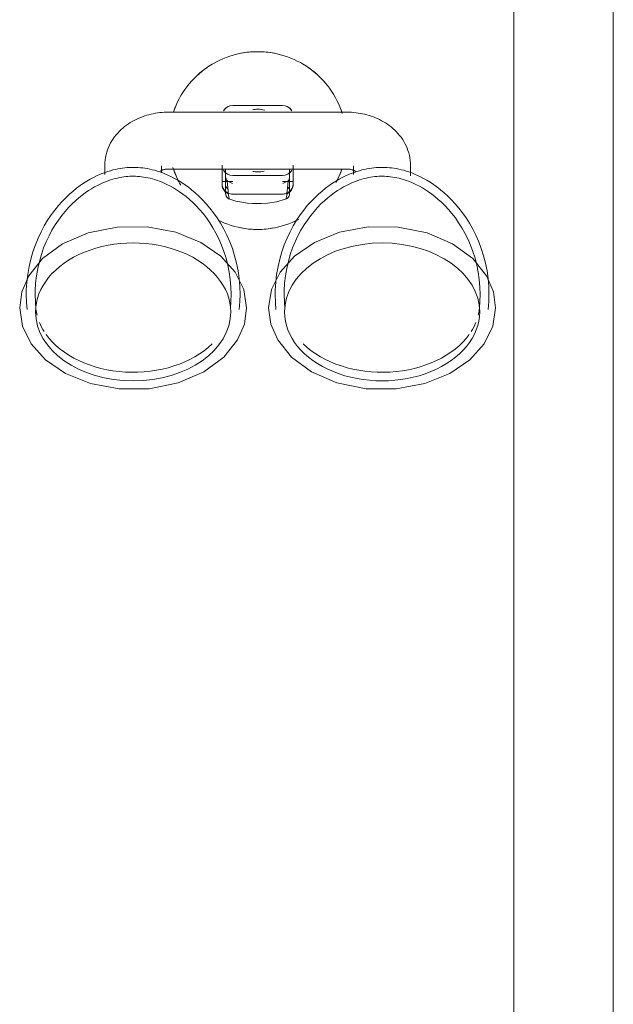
# Model space of a CAD drawing. Header units: millimetres. Extents: x -281 to 121694, y -16481 to 65128.
# Tile 77 of 256: x 15073 to 15240, y 28527 to 28804. Entities that reach past the tile are written whole.
import ezdxf

# ---------------------------------------------------------------- set-up
doc = ezdxf.new("R2010")
doc.units = ezdxf.units.MM
for name, color, linetype, lineweight in [('A--L$01A__Algemeen', 7, 'Continuous', 5), ('A--L74__VasteSanitaireVoorz', 1, 'Continuous', 5), ('A--L82__LosseGebruikersInvent', 1, 'Continuous', 5)]:
    doc.layers.add(name, color=color, linetype=linetype, lineweight=lineweight)

# ---------------------------------------------------------------- blocks, each defined once
blk = doc.blocks.new('NLRS_82_FU_UN_spoekbak_gen_kad - spoelbak dxbxh 900x900x957-V378-L_80_ 14')
at = {"layer": 'A--L$01A__Algemeen'}
for p, q in [((450, -577.32), (450, 322.68)), ((422, -549.32), (422, 294.68)), ((422, -549.32), (422, 294.68))]:
    blk.add_line(p, q, dxfattribs=at)
at = {"layer": 'A--L74__VasteSanitaireVoorz'}
for p, q in [((375, -49.32), (325, -49.32)), ((357, -47.48), (343, -47.48)), ((307, -64.4), (307, -66.86)), ((323, -66.4), (323, -64.4)), ((325, -65.32), (375, -65.32)), ((340, -69.42), (340, -65.21)), ((340, -66.04), (340, -68.86)), ((341, -65.23), (341, -67.5)), ((359, -67.5), (359, -65.23)), ((360, -65.21), (360, -69.42)), ((360, -68.86), (360, -66.04)), ((377, -64.4), (377, -66.88)), ((393, -67.28), (393, -64.4)), ((340, -69.6), (340, -67.86)), ((340, -68.15), (340, -69.6)), ((340, -68.86), (343, -68.86)), ((341, -67.86), (341, -68.89)), ((341.43, -68.69), (342.95, -69.39)), ((343, -67.17), (357, -67.17)), ((357, -68.86), (360, -68.86)), ((357.05, -69.39), (358.57, -68.69)), ((359, -68.89), (359, -67.86)), ((360, -69.6), (360, -68.15)), ((357, -72.38), (343, -72.38))]:
    blk.add_line(p, q, dxfattribs=at)
at = {"layer": 'A--L74__VasteSanitaireVoorz', "flags": 128}
for points in [[(350, -32.32), (349, -32.34), (348, -32.4), (347.01, -32.5), (346.02, -32.64), (345.03, -32.82), (344.06, -33.04), (343.09, -33.3), (342.14, -33.59), (341.19, -33.93), (340.26, -34.3), (339.35, -34.71), (338.46, -35.15), (337.58, -35.63), (336.72, -36.14), (335.88, -36.69), (335.07, -37.27), (334.28, -37.88), (333.52, -38.53), (332.78, -39.2), (332.07, -39.91), (331.38, -40.64), (330.73, -41.4), (330.11, -42.18), (329.52, -42.99), (328.96, -43.82), (328.44, -44.67), (327.95, -45.54), (327.5, -46.43), (327.08, -47.34), (326.7, -48.27), (326.36, -49.2)], [(373.81, -49.72), (373.49, -48.77), (373.13, -47.84), (372.73, -46.92), (372.3, -46.02), (371.83, -45.14), (371.32, -44.27), (370.78, -43.43), (370.21, -42.61), (369.61, -41.81), (368.97, -41.04), (368.31, -40.3), (367.61, -39.58), (366.89, -38.89), (366.14, -38.23), (365.36, -37.6), (364.56, -37), (363.73, -36.43), (362.89, -35.9), (362.02, -35.4), (361.13, -34.94), (360.23, -34.51), (359.31, -34.12), (358.37, -33.77), (357.43, -33.45), (356.47, -33.17), (355.49, -32.94), (354.51, -32.74), (353.53, -32.57), (352.54, -32.45), (351.54, -32.37), (350.54, -32.33), (350, -32.32)], [(325, -49.32), (324.37, -49.33), (323.75, -49.36), (323.12, -49.4), (322.5, -49.47), (321.88, -49.55), (321.26, -49.64), (320.64, -49.76), (320.03, -49.89), (319.42, -50.05), (318.81, -50.22), (318.21, -50.41), (317.62, -50.62), (317.03, -50.84), (316.45, -51.09), (315.87, -51.36), (315.3, -51.64), (314.74, -51.95), (314.19, -52.28), (313.65, -52.63), (313.12, -53), (312.6, -53.39), (312.09, -53.81), (311.6, -54.25), (311.12, -54.71), (310.66, -55.2), (310.22, -55.71), (309.8, -56.24), (309.4, -56.8), (309.02, -57.38), (308.67, -57.98), (308.35, -58.6), (308.05, -59.25), (307.79, -59.92), (307.56, -60.6), (307.37, -61.3), (307.22, -62.01), (307.11, -62.73), (307.03, -63.46), (307, -64.2), (307, -64.4)], [(393, -64.4), (392.98, -63.66), (392.92, -62.93), (392.81, -62.2), (392.67, -61.49), (392.49, -60.79), (392.27, -60.1), (392.02, -59.43), (391.74, -58.78), (391.42, -58.14), (391.08, -57.54), (390.71, -56.95), (390.31, -56.39), (389.9, -55.85), (389.46, -55.33), (389, -54.84), (388.53, -54.37), (388.04, -53.93), (387.54, -53.5), (387.02, -53.11), (386.5, -52.73), (385.96, -52.37), (385.41, -52.04), (384.85, -51.73), (384.28, -51.43), (383.71, -51.16), (383.13, -50.91), (382.54, -50.68), (381.95, -50.46), (381.35, -50.27), (380.74, -50.09), (380.14, -49.93), (379.52, -49.79), (378.91, -49.67), (378.29, -49.57), (377.67, -49.49), (377.05, -49.42), (376.42, -49.37), (375.8, -49.34), (375.17, -49.32), (375, -49.32)], [(345.05, -100.65), (344.99, -98.4), (344.8, -96.16), (344.49, -93.96), (344.06, -91.81), (343.52, -89.72), (342.89, -87.71), (342.16, -85.78), (341.36, -83.94), (340.49, -82.2), (339.57, -80.57), (338.6, -79.04), (337.6, -77.61), (336.58, -76.29), (335.55, -75.07), (334.51, -73.95), (333.47, -72.92), (332.45, -71.99), (331.43, -71.14), (330.43, -70.36), (329.46, -69.66), (328.5, -69.03), (327.57, -68.47), (326.67, -67.96), (325.79, -67.51), (324.94, -67.1), (324.11, -66.74), (323.32, -66.43), (322.54, -66.15), (321.79, -65.9), (321.06, -65.69), (320.35, -65.51), (319.66, -65.35), (318.99, -65.22), (318.33, -65.11), (317.68, -65.02), (317.04, -64.95), (316.41, -64.9), (315.79, -64.87), (315.17, -64.86), (314.55, -64.86), (313.92, -64.88), (313.3, -64.92), (312.66, -64.98), (312.02, -65.06), (311.37, -65.16), (310.7, -65.28), (310.02, -65.42), (309.32, -65.59), (308.61, -65.79), (307.87, -66.01), (307.11, -66.27), (306.32, -66.57), (305.51, -66.9), (304.67, -67.28), (303.81, -67.71), (302.92, -68.19), (302, -68.72), (301.06, -69.31), (300.1, -69.98), (299.11, -70.71), (298.1, -71.52), (297.08, -72.41), (296.05, -73.39), (295.01, -74.46), (293.97, -75.62), (292.95, -76.89), (291.94, -78.25), (290.95, -79.73), (290, -81.31), (289.1, -82.99), (288.26, -84.77), (287.5, -86.65), (286.81, -88.62), (286.22, -90.67), (285.73, -92.79), (285.35, -94.97), (285.1, -97.19), (284.96, -99.43), (284.95, -100.65)], [(322.68, -65.84), (322.76, -65.8), (322.84, -65.76), (322.93, -65.72), (323.04, -65.67), (323.15, -65.63), (323.27, -65.59), (323.4, -65.55), (323.54, -65.51), (323.68, -65.47), (323.83, -65.44), (323.99, -65.41), (324.15, -65.38), (324.32, -65.36), (324.49, -65.35), (324.66, -65.33), (324.83, -65.33), (325, -65.32)], [(326.19, -64.93), (326.51, -65.88), (326.87, -66.81), (327.27, -67.73), (327.7, -68.63)], [(340, -64.21), (340, -66.92), (340, -68.95), (340, -69.42)], [(415.05, -100.65), (414.99, -98.4), (414.8, -96.16), (414.49, -93.96), (414.06, -91.81), (413.52, -89.72), (412.89, -87.71), (412.16, -85.78), (411.36, -83.94), (410.49, -82.2), (409.57, -80.57), (408.6, -79.04), (407.6, -77.61), (406.58, -76.29), (405.55, -75.07), (404.51, -73.95), (403.47, -72.92), (402.45, -71.99), (401.43, -71.14), (400.43, -70.36), (399.46, -69.66), (398.5, -69.03), (397.57, -68.47), (396.67, -67.96), (395.79, -67.51), (394.94, -67.1), (394.11, -66.74), (393.32, -66.43), (392.54, -66.15), (391.79, -65.9), (391.06, -65.69), (390.35, -65.51), (389.66, -65.35), (388.99, -65.22), (388.33, -65.11), (387.68, -65.02), (387.04, -64.95), (386.41, -64.9), (385.79, -64.87), (385.17, -64.86), (384.55, -64.86), (383.92, -64.88), (383.3, -64.92), (382.66, -64.98), (382.02, -65.06), (381.37, -65.16), (380.7, -65.28), (380.02, -65.42), (379.32, -65.59), (378.61, -65.79), (377.87, -66.01), (377.11, -66.27), (376.32, -66.57), (375.51, -66.9), (374.67, -67.28), (373.81, -67.71), (372.92, -68.19), (372, -68.72), (371.06, -69.31), (370.1, -69.98), (369.11, -70.71), (368.1, -71.52), (367.08, -72.41), (366.05, -73.39), (365.01, -74.46), (363.97, -75.62), (362.95, -76.89), (361.94, -78.25), (360.95, -79.73), (360, -81.31), (359.1, -82.99), (358.26, -84.77), (357.5, -86.65), (356.81, -88.62), (356.22, -90.67), (355.73, -92.79), (355.35, -94.97), (355.1, -97.19), (354.96, -99.43), (354.95, -100.65)], [(360, -69.42), (360, -67.6), (360, -65.09), (360, -64.21)], [(372.05, -69.11), (372.5, -68.22), (372.92, -67.31), (373.3, -66.38), (373.64, -65.44)], [(375, -65.32), (375.17, -65.33), (375.35, -65.33), (375.52, -65.35), (375.69, -65.36), (375.85, -65.38), (376.01, -65.41), (376.17, -65.44), (376.32, -65.47), (376.47, -65.51), (376.6, -65.55), (376.73, -65.59), (376.85, -65.63), (376.97, -65.67), (377.07, -65.72), (377.16, -65.76), (377.25, -65.8), (377.32, -65.84), (377.38, -65.88), (377.43, -65.91), (377.46, -65.94), (377.49, -65.96), (377.51, -65.97)], [(342.55, -100.65), (342.49, -98.54), (342.32, -96.44), (342.02, -94.38), (341.62, -92.37), (341.12, -90.41), (340.52, -88.52), (339.84, -86.72), (339.09, -85), (338.28, -83.38), (337.42, -81.85), (336.52, -80.42), (335.59, -79.09), (334.64, -77.86), (333.68, -76.73), (332.71, -75.69), (331.75, -74.74), (330.8, -73.87), (329.86, -73.08), (328.94, -72.37), (328.04, -71.72), (327.16, -71.14), (326.31, -70.63), (325.48, -70.16), (324.68, -69.75), (323.91, -69.38), (323.16, -69.05), (322.43, -68.77), (321.73, -68.51), (321.05, -68.29), (320.4, -68.1), (319.76, -67.94), (319.14, -67.8), (318.54, -67.68), (317.95, -67.58), (317.38, -67.5), (316.81, -67.44), (316.25, -67.4), (315.7, -67.37), (315.15, -67.36), (314.6, -67.36), (314.05, -67.38), (313.49, -67.42), (312.93, -67.47), (312.36, -67.54), (311.78, -67.62), (311.18, -67.73), (310.57, -67.86), (309.95, -68.01), (309.3, -68.19), (308.64, -68.39), (307.95, -68.63), (307.24, -68.89), (306.5, -69.2), (305.74, -69.54), (304.95, -69.93), (304.14, -70.37), (303.3, -70.86), (302.44, -71.4), (301.55, -72.01), (300.64, -72.69), (299.71, -73.43), (298.76, -74.26), (297.81, -75.16), (296.84, -76.16), (295.88, -77.24), (294.92, -78.42), (293.98, -79.69), (293.06, -81.07), (292.18, -82.54), (291.34, -84.11), (290.55, -85.78), (289.83, -87.54), (289.19, -89.38), (288.64, -91.3), (288.18, -93.29), (287.83, -95.33), (287.59, -97.4), (287.46, -99.51), (287.45, -100.65)], [(341, -67.5), (341, -72.1), (341, -69.57)], [(412.55, -100.65), (412.49, -98.54), (412.32, -96.44), (412.02, -94.38), (411.62, -92.37), (411.12, -90.41), (410.52, -88.52), (409.84, -86.72), (409.09, -85), (408.28, -83.38), (407.42, -81.85), (406.52, -80.42), (405.59, -79.09), (404.64, -77.86), (403.68, -76.73), (402.71, -75.69), (401.75, -74.74), (400.8, -73.87), (399.86, -73.08), (398.94, -72.37), (398.04, -71.72), (397.16, -71.14), (396.31, -70.63), (395.48, -70.16), (394.68, -69.75), (393.91, -69.38), (393.16, -69.05), (392.43, -68.77), (391.73, -68.51), (391.05, -68.29), (390.4, -68.1), (389.76, -67.94), (389.14, -67.8), (388.54, -67.68), (387.95, -67.58), (387.38, -67.5), (386.81, -67.44), (386.25, -67.4), (385.7, -67.37), (385.15, -67.36), (384.6, -67.36), (384.05, -67.38), (383.49, -67.42), (382.93, -67.47), (382.36, -67.54), (381.78, -67.62), (381.18, -67.73), (380.57, -67.86), (379.95, -68.01), (379.3, -68.19), (378.64, -68.39), (377.95, -68.63), (377.24, -68.89), (376.5, -69.2), (375.74, -69.54), (374.95, -69.93), (374.14, -70.37), (373.3, -70.86), (372.44, -71.4), (371.55, -72.01), (370.64, -72.69), (369.71, -73.43), (368.76, -74.26), (367.81, -75.16), (366.84, -76.16), (365.88, -77.24), (364.92, -78.42), (363.98, -79.69), (363.06, -81.07), (362.18, -82.54), (361.34, -84.11), (360.55, -85.78), (359.83, -87.54), (359.19, -89.38), (358.64, -91.3), (358.18, -93.29), (357.83, -95.33), (357.59, -97.4), (357.46, -99.51), (357.45, -100.65)], [(359, -69.57), (359, -72.1), (359, -67.5)], [(360, -66.92), (360, -68.95), (360, -69.6)], [(341.49, -70.87), (341.22, -70.48), (341.06, -70.03)], [(358.94, -70.03), (358.78, -70.48), (358.51, -70.87)], [(341, -72.19), (341.02, -72.47), (341.17, -72.93), (341.35, -73.23), (341.52, -73.44), (341.83, -73.68), (342.18, -73.84)], [(342.18, -73.84), (343.88, -74.32), (345.55, -74.68), (347.14, -74.91), (348.53, -75.04), (350.97, -75.06), (352.74, -74.93), (355.31, -74.51), (357.82, -73.84)], [(357.82, -73.84), (358.08, -73.73), (358.28, -73.6), (358.59, -73.32), (358.76, -73.06), (358.94, -72.62), (359, -72.19)], [(338.87, -79.71), (339.77, -80.13), (340.69, -80.53), (341.63, -80.88), (342.57, -81.2), (343.53, -81.47), (344.51, -81.71), (345.49, -81.91), (346.47, -82.07), (347.46, -82.2), (348.46, -82.28), (349.46, -82.32), (350, -82.32)], [(350, -82.32), (351, -82.3), (352, -82.24), (352.99, -82.14), (353.98, -82), (354.97, -81.83), (355.94, -81.61), (356.91, -81.35), (357.86, -81.05), (358.81, -80.72), (359.74, -80.35), (360.65, -79.94), (361.54, -79.5)], [(346.9, -104.38), (346.09, -99.24), (343.68, -94.32), (339.66, -89.8), (334.05, -85.95), (327.02, -83.11), (318.95, -81.6), (310.47, -81.65), (302.31, -83.31), (295.17, -86.38), (289.54, -90.53), (285.66, -95.35), (283.73, -99.85), (283.1, -104.38)], [(353.1, -104.38), (353.91, -99.24), (356.32, -94.32), (360.34, -89.8), (365.95, -85.95), (372.98, -83.11), (381.05, -81.6), (389.53, -81.65), (397.69, -83.31), (404.83, -86.38), (410.46, -90.53), (414.34, -95.35), (416.27, -99.85), (416.9, -104.38)], [(284.95, -100.65), (285.01, -102.9), (285.16, -104.81)], [(287.45, -100.65), (287.51, -102.76), (287.65, -104.55)], [(342.35, -104.55), (342.51, -102.45), (342.55, -100.65)], [(344.84, -104.81), (345.01, -102.57), (345.05, -100.65)], [(354.95, -100.65), (355.01, -102.9), (355.16, -104.81)], [(357.45, -100.65), (357.51, -102.76), (357.65, -104.55)], [(412.35, -104.55), (412.51, -102.45), (412.55, -100.65)], [(414.84, -104.81), (415.01, -102.57), (415.05, -100.65)], [(283.1, -104.38), (283.91, -109.53), (286.32, -114.45), (290.34, -118.97), (295.95, -122.81), (302.98, -125.66), (311.05, -127.17), (319.53, -127.11), (327.69, -125.46), (334.83, -122.38), (340.46, -118.24), (344.34, -113.41), (346.27, -108.92), (346.9, -104.38)], [(416.9, -104.38), (416.09, -109.53), (413.68, -114.45), (409.66, -118.97), (404.05, -122.81), (397.02, -125.66), (388.95, -127.17), (380.47, -127.11), (372.31, -125.46), (365.17, -122.38), (359.54, -118.24), (355.66, -113.41), (353.73, -108.92), (353.1, -104.38)]]:
    blk.add_lwpolyline(points, dxfattribs=at)
at = {"layer": 'A--L74__VasteSanitaireVoorz'}
for radius, start, end in [(25, 90, 100.9975), (25, 79.0025, 90), (25, 120.8363, 140.1448), (25, 39.8552, 59.1637), (25, 18.7908, 30.1098), (25, 156.9419, 161.2092), (8.8, 90, 99.1075), (8.8, 76.9767, 90), (25, 198.7908, 210.1098), (8.8, 260.8925, 270), (8.8, 270, 281.7841), (25, 336.9419, 341.2092), (25, 259.0025, 270), (25, 270, 280.9975)]:
    blk.add_arc((350, -57.32), radius, start, end, dxfattribs=at)
for centre, major_axis, ratio, start_param, end_param in [((343, -50.43), (-3, 0), 0.98425, 4.712389, 5.759587), ((343, -50.43), (3, 0), 0.98425, 1.832596, 2.617994), ((357, -50.43), (3, 0), 0.98425, 0.523599, 1.570796), ((357, -50.43), (3, 0), 0.98425, 0.523599, 1.308997), ((343, -64.21), (3, 0), 0.98425, 3.665191, 4.712389), ((357, -64.21), (-3, 0), 0.98425, 1.570796, 2.617994), ((343, -67.49), (2, 0), 0.961631, 3.141768, 3.811137), ((357, -67.49), (2, 0), 0.961631, 5.613641, 6.28301), ((385, -105.52), (-27.43, 0), 0.707107, 3.141593, 6.283185), ((315, -105.52), (27.43, 0), 0.707107, 0, 3.141593), ((315, -103.11), (27.43, 0), 0.707107, 3.228433, 3.312917), ((385, -103.11), (27.43, 0), 0.707107, 6.111861, 6.196345), ((315, -105.52), (27.43, 0), 0.707107, 3.141593, 6.283185), ((385, -105.52), (-27.43, 0), 0.707107, 0, 3.141593), ((315, -103.11), (27.43, 0), 0.707107, 3.425235, 3.56242), ((385, -103.11), (27.43, 0), 0.707107, 5.862358, 5.999543), ((315, -103.11), (27.43, 0), 0.707107, 3.609518, 5.654867), ((385, -103.11), (27.43, 0), 0.707107, 3.769911, 5.81526)]:
    blk.add_ellipse(centre, major_axis=major_axis, ratio=ratio, start_param=start_param, end_param=end_param, dxfattribs=at)
for points in [[(341.43, -68.69), (341.65, -71.57), (341.86, -73.24), (342.07, -73.71)], [(357.93, -73.71), (358.14, -73.24), (358.35, -71.57), (358.57, -68.69)]]:
    blk.add_open_spline(points, degree=3, dxfattribs=at)
for points, knots in [([(343, -72.38), (342.54, -72.38), (341.88, -72.23), (341.11, -71.75), (340.55, -71.2), (340.11, -70.41), (340, -69.76), (340, -69.42)], [0, 0, 0, 0, 0.285714, 0.428571, 0.571429, 0.785714, 1, 1, 1, 1]), ([(340, -69.6), (340, -70.05), (340.15, -70.72), (340.63, -71.49), (341.11, -71.97), (341.49, -72.21), (341.7, -72.31)], [0, 0, 0, 0, 0.2857143, 0.4285714, 0.5714286, 0.7142857, 0.7142857, 0.7142857, 0.7142857]), ([(360, -69.42), (360, -69.87), (359.85, -70.52), (359.37, -71.28), (358.81, -71.83), (358.01, -72.27), (357.34, -72.38), (357, -72.38)], [0, 0, 0, 0, 0.285714, 0.428571, 0.571429, 0.785714, 1, 1, 1, 1]), ([(358.3, -72.31), (358.5, -72.21), (358.89, -71.97), (359.45, -71.41), (359.89, -70.6), (360, -69.94), (360, -69.6)], [0.2857143, 0.2857143, 0.2857143, 0.2857143, 0.4285714, 0.5714286, 0.7857143, 1, 1, 1, 1])]:
    blk.add_open_spline(points, degree=3, knots=knots, dxfattribs=at)

msp = doc.modelspace()

# ---------------------------------------------------------------- block references
at = {"layer": 'A--L82__LosseGebruikersInvent'}
msp.add_blockref('NLRS_82_FU_UN_spoekbak_gen_kad - spoelbak dxbxh 900x900x957-V378-L_80_ 14', (14790, 28827.32), dxfattribs=at)

doc.saveas('drawing.dxf')
